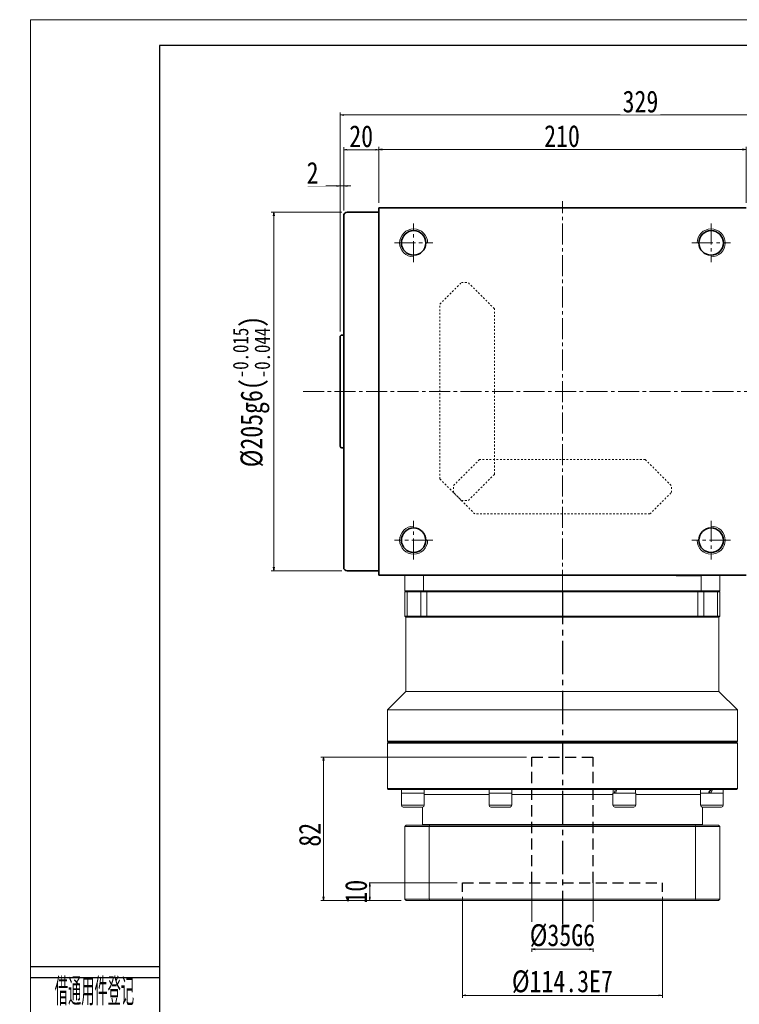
# Model space of a CAD drawing. Header units: millimetres. Extents: x 4302 to 5548, y 2160 to 3037.
# Tile 2 of 5: x 4302 to 4713, y 2474 to 3037. Entities that reach past the tile are written whole.
import ezdxf
from ezdxf.enums import TextEntityAlignment as Align

# ---------------------------------------------------------------- set-up
doc = ezdxf.new("R2010")
doc.units = ezdxf.units.MM
doc.header["$PDSIZE"] = -5
for name, pattern in [('CENTER2', [28.575, 19.05, -3.175, 3.175, -3.175]), ('DASHED2', [9.525, 6.35, -3.175]), ('点画线', [18, 12, -2, 2, -2]), ('虚线', [2, 1, -1])]:
    doc.linetypes.add(name, pattern=pattern)
doc.layers.get('0').update_dxf_attribs({"lineweight": 35})
for name, color, linetype in [('2细线层', 4, 'Continuous'), ('3中心线层', 1, 'CENTER2'), ('4虚线层', 6, 'DASHED2'), ('6文字层', 3, 'Continuous')]:
    doc.layers.add(name, color=color, linetype=linetype)
for name, color, linetype, lineweight in [('中心线层', 1, '点画线', 18), ('图框_外框线', 7, 'Continuous', 18), ('尺寸线层', 3, 'Continuous', 18), ('粗实线', 7, 'Continuous', 50), ('粗实线层', 7, 'Continuous', 35), ('虚线层', 6, '虚线', 18)]:
    doc.layers.add(name, color=color, linetype=linetype, lineweight=lineweight)
doc.styles.add('PC_TEXTSTYLE', font='ISOCP.SHX', dxfattribs={"width": 0.707, "bigfont": 'GBCBIG.SHX'})
doc.styles.add('宋体', font='SimSun.ttf', dxfattribs={"width": 0.8})
doc.dimstyles.new('A水平标注$0', dxfattribs={"dimtxt": 3.5, "dimasz": 2, "dimexe": 1.5, "dimexo": 3, "dimgap": 1.1, "dimtad": 1, "dimtoh": 1, "dimdec": 4, "dimdsep": 46, "dimtxsty": '宋体', "dimblk": 'OPEN', "dimcen": 3, "dimclrd": 3, "dimclre": 3, "dimclrt": 6, "dimadec": 0, "dimazin": 0, "dimtm": 1e-09, "dimtfac": 1, "dimtdec": 4, "dimtix": 1, "dimtmove": 0, "dimatfit": 3, "dimldrblk": 'OPEN', "dimfxl": 0, "dimlwd": 13, "dimlwe": 13, "dimarcsym": 0})

# ---------------------------------------------------------------- blocks, each defined once
blk = doc.blocks.new('_Open')
at = {"color": 0, "linetype": 'ByBlock', "lineweight": -2}
for p, q in [((-1, 0.17), (0, 0)), ((-1, -0.17), (0, 0)), ((0, 0), (-1, 0))]:
    blk.add_line(p, q, dxfattribs=at)
blk = doc.blocks.new('*X2')
at = {"layer": 'Defpoints', "color": 0, "transparency": 16777216}
for p in [(4488.73, 2926.67), (4446.8, 2721.67), (4488.73, 2721.67)]:
    blk.add_point(p, dxfattribs=at)
at = {"layer": '尺寸线层', "color": 3, "lineweight": 13, "transparency": 16777216}
for p, q in [((4485.73, 2926.67), (4445.3, 2926.67)), ((4446.8, 2924.67), (4446.8, 2723.67)), ((4485.73, 2721.67), (4445.3, 2721.67))]:
    blk.add_line(p, q, dxfattribs=at)
at = {"layer": '尺寸线层', "color": 3, "lineweight": 13, "transparency": 16777216, "xscale": 2, "yscale": 2, "zscale": 2}
for p, rotation in [((4446.8, 2926.67), 90), ((4446.8, 2721.67), 270)]:
    blk.add_blockref('_Open', p, dxfattribs=dict(at, rotation=rotation))
at = {"layer": '尺寸线层', "color": 6, "transparency": 16777216, "insert": (4433.99, 2824.17), "char_height": 12.5, "attachment_point": 5, "rotation": 90, "style": '宋体'}
blk.add_mtext('{\\A1;\\A1;%%C205g6({\\H0.707107x;\\S-0.015^ -0.044;})}', dxfattribs=at)
blk = doc.blocks.new('*X3')
at = {"layer": 'Defpoints', "color": 0, "transparency": 16777216}
for p in [(4716.73, 2962.57), (4506.73, 2929.17), (4716.73, 2929.17)]:
    blk.add_point(p, dxfattribs=at)
at = {"layer": '尺寸线层', "color": 3, "lineweight": 13, "transparency": 16777216}
for p, q in [((4506.73, 2932.17), (4506.73, 2964.07)), ((4508.73, 2962.57), (4714.73, 2962.57)), ((4716.73, 2932.17), (4716.73, 2964.07))]:
    blk.add_line(p, q, dxfattribs=at)
at = {"layer": '尺寸线层', "color": 3, "lineweight": 13, "transparency": 16777216, "xscale": 2, "yscale": 2, "zscale": 2}
for p, rotation in [((4506.73, 2962.57), 179.9999999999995), ((4716.73, 2962.57), 359.9999999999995)]:
    blk.add_blockref('_Open', p, dxfattribs=dict(at, rotation=rotation))
at = {"layer": '尺寸线层', "color": 6, "transparency": 16777216, "insert": (4611.5, 2970.19), "char_height": 12.5, "attachment_point": 5, "style": '宋体', "bg_fill": 3, "box_fill_scale": 1.1, "bg_fill_color": 257, "bg_fill_transparency": 0}
blk.add_mtext('210', dxfattribs=at)
blk = doc.blocks.new('*X4')
at = {"layer": 'Defpoints', "color": 0, "transparency": 16777216}
for p in [(4506.73, 2929.17), (4486.73, 2924.67)]:
    blk.add_point(p, dxfattribs=at)
at = {"layer": '尺寸线层', "color": 3, "lineweight": 13, "transparency": 16777216}
for p, q in [((4486.73, 2927.67), (4486.73, 2963.97)), ((4504.73, 2962.47), (4488.73, 2962.47)), ((4506.73, 2932.17), (4506.73, 2963.97))]:
    blk.add_line(p, q, dxfattribs=at)
at = {"layer": '尺寸线层', "color": 3, "lineweight": 13, "transparency": 16777216, "xscale": 2, "yscale": 2, "zscale": 2, "rotation": 180}
blk.add_blockref('_Open', (4486.73, 2962.47), dxfattribs=at)
at = {"layer": '尺寸线层', "color": 3, "lineweight": 13, "transparency": 16777216, "xscale": 2, "yscale": 2, "zscale": 2}
blk.add_blockref('_Open', (4506.73, 2962.47), dxfattribs=at)
at = {"layer": '尺寸线层', "color": 6, "transparency": 16777216, "insert": (4496.73, 2970.08), "char_height": 12.5, "attachment_point": 5, "style": '宋体', "bg_fill": 3, "box_fill_scale": 1.1, "bg_fill_color": 257, "bg_fill_transparency": 0}
blk.add_mtext('20', dxfattribs=at)
at = {"layer": 'Defpoints', "color": 0, "transparency": 16777216}
blk.add_point((4486.73, 2962.47), dxfattribs=at)
blk = doc.blocks.new('*X5')
at = {"layer": 'Defpoints', "color": 0, "transparency": 16777216}
for p in [(4484.73, 2941.71), (4486.73, 2924.67), (4484.73, 2855.42)]:
    blk.add_point(p, dxfattribs=at)
at = {"layer": '尺寸线层', "color": 3, "lineweight": 13, "transparency": 16777216}
for p, q in [((4466.2, 2941.71), (4473.23, 2941.71)), ((4473.23, 2941.71), (4482.73, 2941.71)), ((4484.73, 2858.42), (4484.73, 2943.21)), ((4486.73, 2941.71), (4484.73, 2941.71)), ((4486.73, 2927.67), (4486.73, 2943.21)), ((4488.73, 2941.71), (4490.73, 2941.71))]:
    blk.add_line(p, q, dxfattribs=at)
at = {"layer": '尺寸线层', "color": 3, "lineweight": 13, "transparency": 16777216, "xscale": 2, "yscale": 2, "zscale": 2}
blk.add_blockref('_Open', (4484.73, 2941.71), dxfattribs=at)
at = {"layer": '尺寸线层', "color": 3, "lineweight": 13, "transparency": 16777216, "xscale": 2, "yscale": 2, "zscale": 2, "rotation": 180}
blk.add_blockref('_Open', (4486.73, 2941.71), dxfattribs=at)
at = {"layer": '尺寸线层', "color": 6, "transparency": 16777216, "insert": (4468.96, 2949.25), "char_height": 12.5, "attachment_point": 5, "style": '宋体', "bg_fill": 3, "box_fill_scale": 1.1, "bg_fill_color": 257, "bg_fill_transparency": 0}
blk.add_mtext('2', dxfattribs=at)
blk = doc.blocks.new('*X6')
at = {"layer": 'Defpoints', "color": 0, "transparency": 16777216}
for p in [(4484.73, 2982.32), (4484.73, 2855.42), (4813.73, 2847.17)]:
    blk.add_point(p, dxfattribs=at)
at = {"layer": '尺寸线层', "color": 3, "lineweight": 13, "transparency": 16777216}
for p, q in [((4484.73, 2858.42), (4484.73, 2983.82)), ((4811.73, 2982.32), (4486.73, 2982.32)), ((4813.73, 2850.17), (4813.73, 2983.82))]:
    blk.add_line(p, q, dxfattribs=at)
at = {"layer": '尺寸线层', "color": 3, "lineweight": 13, "transparency": 16777216, "xscale": 2, "yscale": 2, "zscale": 2, "rotation": 180}
blk.add_blockref('_Open', (4484.73, 2982.32), dxfattribs=at)
at = {"layer": '尺寸线层', "color": 3, "lineweight": 13, "transparency": 16777216, "xscale": 2, "yscale": 2, "zscale": 2}
blk.add_blockref('_Open', (4813.73, 2982.32), dxfattribs=at)
at = {"layer": '尺寸线层', "color": 6, "transparency": 16777216, "insert": (4656.34, 2989.93), "char_height": 12.5, "attachment_point": 5, "style": '宋体', "bg_fill": 3, "box_fill_scale": 1.1, "bg_fill_color": 257, "bg_fill_transparency": 0}
blk.add_mtext('329', dxfattribs=at)
blk = doc.blocks.new('*D33')
at = {"layer": 'Defpoints', "color": 0, "transparency": 16777216}
for p in [(4554.58, 2543.17), (4501.6, 2533.17), (4522.53, 2533.17)]:
    blk.add_point(p, dxfattribs=at)
at = {"layer": '尺寸线层', "color": 3, "lineweight": 13, "transparency": 16777216}
for p, q in [((4551.58, 2543.17), (4500.1, 2543.17)), ((4501.6, 2541.17), (4501.6, 2535.17)), ((4519.53, 2533.17), (4500.1, 2533.17))]:
    blk.add_line(p, q, dxfattribs=at)
at = {"layer": '尺寸线层', "color": 3, "lineweight": 13, "transparency": 16777216, "xscale": 2, "yscale": 2, "zscale": 2}
for p, rotation in [((4501.6, 2543.17), 90), ((4501.6, 2533.17), 270)]:
    blk.add_blockref('_Open', p, dxfattribs=dict(at, rotation=rotation))
at = {"layer": '尺寸线层', "color": 6, "transparency": 16777216, "insert": (4493.85, 2538.17), "char_height": 12.5, "attachment_point": 5, "rotation": 90, "style": '宋体', "bg_fill": 3, "box_fill_scale": 1.1, "bg_fill_color": 256, "bg_fill_true_color": 13158600, "bg_fill_transparency": 0}
blk.add_mtext('10', dxfattribs=at)
blk = doc.blocks.new('*D34')
at = {"layer": 'Defpoints', "color": 0, "transparency": 16777216}
for p in [(4594.23, 2615.17), (4475.2, 2533.17), (4522.53, 2533.17)]:
    blk.add_point(p, dxfattribs=at)
at = {"layer": '尺寸线层', "color": 3, "lineweight": 13, "transparency": 16777216}
for p, q in [((4591.23, 2615.17), (4473.7, 2615.17)), ((4475.2, 2613.17), (4475.2, 2535.17)), ((4519.53, 2533.17), (4473.7, 2533.17))]:
    blk.add_line(p, q, dxfattribs=at)
at = {"layer": '尺寸线层', "color": 3, "lineweight": 13, "transparency": 16777216, "xscale": 2, "yscale": 2, "zscale": 2}
for p, rotation in [((4475.2, 2615.17), 90), ((4475.2, 2533.17), 270)]:
    blk.add_blockref('_Open', p, dxfattribs=dict(at, rotation=rotation))
at = {"layer": '尺寸线层', "color": 6, "transparency": 16777216, "insert": (4467.45, 2570.74), "char_height": 12.5, "attachment_point": 5, "rotation": 90, "style": '宋体', "bg_fill": 3, "box_fill_scale": 1.1, "bg_fill_color": 256, "bg_fill_true_color": 13158600, "bg_fill_transparency": 0}
blk.add_mtext('82', dxfattribs=at)
blk = doc.blocks.new('*D35')
at = {"layer": 'Defpoints', "color": 0, "transparency": 16777216}
for p in [(4554.58, 2538.17), (4668.88, 2538.17), (4668.88, 2478.92)]:
    blk.add_point(p, dxfattribs=at)
at = {"layer": '尺寸线层', "color": 3, "lineweight": 13, "transparency": 16777216}
for p, q in [((4554.58, 2535.17), (4554.58, 2477.42)), ((4668.88, 2535.17), (4668.88, 2477.42)), ((4556.58, 2478.92), (4666.88, 2478.92))]:
    blk.add_line(p, q, dxfattribs=at)
at = {"layer": '尺寸线层', "color": 3, "lineweight": 13, "transparency": 16777216, "xscale": 2, "yscale": 2, "zscale": 2, "rotation": 180}
blk.add_blockref('_Open', (4554.58, 2478.92), dxfattribs=at)
at = {"layer": '尺寸线层', "color": 3, "lineweight": 13, "transparency": 16777216, "xscale": 2, "yscale": 2, "zscale": 2}
blk.add_blockref('_Open', (4668.88, 2478.92), dxfattribs=at)
at = {"layer": '尺寸线层', "color": 6, "transparency": 16777216, "insert": (4611.73, 2486.67), "char_height": 12.5, "attachment_point": 5, "style": '宋体', "bg_fill": 3, "box_fill_scale": 1.1, "bg_fill_color": 256, "bg_fill_true_color": 13158600, "bg_fill_transparency": 0}
blk.add_mtext('{%%c114.3}{}{E7}', dxfattribs=at)
blk = doc.blocks.new('*D36')
at = {"layer": 'Defpoints', "color": 0, "transparency": 16777216}
for p in [(4594.23, 2546.17), (4629.23, 2546.17)]:
    blk.add_point(p, dxfattribs=at)
at = {"layer": '尺寸线层', "color": 3, "lineweight": 13, "transparency": 16777216}
for p, q in [((4594.23, 2543.17), (4594.23, 2503.82)), ((4629.23, 2543.17), (4629.23, 2503.82)), ((4596.23, 2505.32), (4627.23, 2505.32))]:
    blk.add_line(p, q, dxfattribs=at)
at = {"layer": '尺寸线层', "color": 3, "lineweight": 13, "transparency": 16777216, "xscale": 2, "yscale": 2, "zscale": 2, "rotation": 180}
blk.add_blockref('_Open', (4594.23, 2505.32), dxfattribs=at)
at = {"layer": '尺寸线层', "color": 3, "lineweight": 13, "transparency": 16777216, "xscale": 2, "yscale": 2, "zscale": 2}
blk.add_blockref('_Open', (4629.23, 2505.32), dxfattribs=at)
at = {"layer": '尺寸线层', "color": 6, "transparency": 16777216, "insert": (4611.73, 2513.07), "char_height": 12.5, "attachment_point": 5, "style": '宋体', "bg_fill": 3, "box_fill_scale": 1.1, "bg_fill_color": 256, "bg_fill_true_color": 13158600, "bg_fill_transparency": 0}
blk.add_mtext('{%%c35}{}{G6}', dxfattribs=at)
at = {"layer": 'Defpoints', "color": 0, "transparency": 16777216}
blk.add_point((4629.23, 2505.32), dxfattribs=at)

msp = doc.modelspace()

# ---------------------------------------------------------------- linework, layer by layer
at = {"color": 7, "linetype": 'Continuous', "lineweight": 15}
for p, q in [((4521.72708, 2719.16936), (4521.72708, 2710.16936)), ((4532.35454, 2710.16936), (4532.35454, 2719.16936)), ((4691.09962, 2719.16936), (4691.09962, 2710.16936)), ((4701.72708, 2710.16936), (4701.72708, 2719.16936)), ((4521.72707, 2709.66936), (4522.22708, 2710.16936)), ((4521.72707, 2709.66936), (4523.03143, 2709.66936)), ((4521.72707, 2709.66936), (4521.72707, 2695.66936)), ((4521.72708, 2710.16936), (4532.35454, 2710.16936)), ((4523.40099, 2710.16936), (4522.22708, 2710.16936)), ((4523.03143, 2709.66936), (4523.40099, 2710.16936)), ((4523.03143, 2709.66936), (4530.8996, 2709.66936)), ((4523.03143, 2695.66936), (4523.03143, 2709.66936)), ((4531.23638, 2710.16936), (4523.40099, 2710.16936)), ((4530.8996, 2709.66936), (4531.23638, 2710.16936)), ((4530.8996, 2709.66936), (4534.26741, 2709.66936)), ((4530.8996, 2709.66936), (4530.8996, 2695.66936)), ((4534.26741, 2710.16936), (4531.23638, 2710.16936)), ((4611.72708, 2710.16936), (4532.35454, 2710.16936)), ((4611.72708, 2710.16936), (4532.35454, 2710.16936)), ((4611.72707, 2710.16936), (4532.35454, 2710.16936)), ((4534.26741, 2709.66936), (4534.26741, 2710.16936)), ((4689.18674, 2710.16936), (4534.26741, 2710.16936)), ((4534.26741, 2709.66936), (4689.18674, 2709.66936)), ((4534.26741, 2695.66936), (4534.26741, 2709.66936)), ((4691.09961, 2710.16936), (4611.72707, 2710.16936)), ((4691.09962, 2710.16936), (4611.72708, 2710.16936)), ((4691.09962, 2710.16936), (4611.72708, 2710.16936)), ((4692.21777, 2710.16936), (4689.18674, 2710.16936)), ((4689.18674, 2709.66936), (4689.18674, 2710.16936)), ((4689.18674, 2709.66936), (4692.55455, 2709.66936)), ((4689.18674, 2709.66936), (4689.18674, 2695.66936)), ((4691.09962, 2710.16936), (4701.72708, 2710.16936)), ((4692.55455, 2709.66936), (4692.21777, 2710.16936)), ((4700.05316, 2710.16936), (4692.21777, 2710.16936)), ((4692.55455, 2695.66936), (4692.55455, 2709.66936)), ((4692.55455, 2709.66936), (4700.42273, 2709.66936)), ((4700.42273, 2709.66936), (4700.05316, 2710.16936)), ((4701.22707, 2710.16936), (4700.05316, 2710.16936)), ((4700.42273, 2709.66936), (4700.42273, 2695.66936)), ((4700.42273, 2709.66936), (4701.72707, 2709.66936)), ((4701.22707, 2710.16936), (4701.72707, 2709.66936)), ((4701.72707, 2695.66936), (4701.72707, 2709.66936)), ((4523.03143, 2695.66936), (4521.72707, 2695.66936)), ((4522.22708, 2695.16936), (4521.72707, 2695.66936)), ((4522.22708, 2652.66936), (4522.22708, 2695.16936)), ((4522.22708, 2695.16936), (4523.40099, 2695.16936)), ((4530.8996, 2695.66936), (4523.03143, 2695.66936)), ((4523.40099, 2695.16936), (4523.03143, 2695.66936)), ((4523.40099, 2695.16936), (4531.23638, 2695.16936)), ((4534.26741, 2695.66936), (4530.8996, 2695.66936)), ((4531.23638, 2695.16936), (4530.8996, 2695.66936)), ((4531.23638, 2695.16936), (4534.26741, 2695.16936)), ((4689.18674, 2695.66936), (4534.26741, 2695.66936)), ((4534.26741, 2695.16936), (4534.26741, 2695.66936)), ((4534.26741, 2695.16936), (4611.72708, 2695.16936)), ((4611.72708, 2695.16936), (4689.18674, 2695.16936)), ((4692.55455, 2695.66936), (4689.18674, 2695.66936)), ((4689.18674, 2695.16936), (4689.18674, 2695.66936)), ((4689.18674, 2695.16936), (4692.21777, 2695.16936)), ((4692.21777, 2695.16936), (4692.55455, 2695.66936)), ((4692.21777, 2695.16936), (4700.05316, 2695.16936)), ((4700.42273, 2695.66936), (4692.55455, 2695.66936)), ((4700.05316, 2695.16936), (4700.42273, 2695.66936)), ((4700.05316, 2695.16936), (4701.22707, 2695.16936)), ((4701.72707, 2695.66936), (4700.42273, 2695.66936)), ((4701.72707, 2695.66936), (4701.22707, 2695.16936)), ((4701.22707, 2695.16936), (4701.22707, 2652.66936)), ((4511.72708, 2642.16936), (4522.22708, 2652.66936)), ((4701.22707, 2652.66936), (4522.22708, 2652.66936)), ((4701.22707, 2652.66936), (4711.72708, 2642.16936)), ((4511.72708, 2624.16936), (4511.72708, 2642.16936)), ((4711.72708, 2642.16936), (4511.72708, 2642.16936)), ((4711.72708, 2642.16936), (4711.72708, 2624.16936)), ((4512.22708, 2623.66936), (4511.72708, 2624.16936)), ((4611.72708, 2624.16936), (4511.72708, 2624.16936)), ((4511.72708, 2623.16936), (4512.22708, 2623.66936)), ((4611.72708, 2623.66936), (4512.22708, 2623.66936)), ((4711.72708, 2624.16936), (4611.72708, 2624.16936)), ((4711.22708, 2623.66936), (4611.72708, 2623.66936)), ((4711.72708, 2624.16936), (4711.22708, 2623.66936)), ((4711.22708, 2623.66936), (4711.72708, 2623.16936)), ((4511.72708, 2597.16936), (4511.72708, 2623.16936)), ((4511.72708, 2623.16936), (4611.72708, 2623.16936)), ((4611.72708, 2623.16936), (4711.72708, 2623.16936)), ((4711.72708, 2623.16936), (4711.72708, 2597.16936)), ((4512.22708, 2596.66936), (4511.72708, 2597.16936)), ((4711.72708, 2597.16936), (4511.72708, 2597.16936)), ((4512.22708, 2596.66936), (4711.22708, 2596.66936)), ((4519.82822, 2594.56936), (4519.82822, 2596.66936)), ((4532.70822, 2596.66936), (4532.70822, 2594.56936)), ((4569.88886, 2594.56936), (4569.88886, 2595.94317)), ((4582.76886, 2596.66936), (4582.76886, 2594.56936)), ((4640.68529, 2594.56936), (4640.68529, 2596.66936)), ((4653.56529, 2596.66936), (4653.56529, 2594.56936)), ((4690.74593, 2594.56936), (4690.74593, 2596.66936)), ((4703.62594, 2596.66936), (4703.62594, 2594.56936)), ((4711.72708, 2597.16936), (4711.22708, 2596.66936)), ((4519.76822, 2587.56936), (4519.76822, 2594.56936)), ((4527.95054, 2594.56936), (4519.76822, 2594.56936)), ((4532.76822, 2594.56936), (4527.95054, 2594.56936)), ((4532.76822, 2594.56936), (4532.76822, 2587.56936)), ((4569.82886, 2587.56936), (4569.82886, 2594.56936)), ((4581.95802, 2594.56936), (4569.82886, 2594.56936)), ((4582.82886, 2594.56936), (4581.95802, 2594.56936)), ((4582.82886, 2594.56936), (4582.82886, 2587.56936)), ((4640.6253, 2587.56936), (4640.6253, 2594.56936)), ((4653.6253, 2594.56936), (4640.6253, 2594.56936)), ((4653.6253, 2594.56936), (4653.6253, 2587.56936)), ((4690.68593, 2587.56936), (4690.68593, 2594.56936)), ((4703.68594, 2594.56936), (4690.68593, 2594.56936)), ((4703.68594, 2594.56936), (4703.68594, 2587.56936)), ((4520.76822, 2586.56936), (4527.69173, 2586.56936)), ((4527.69173, 2586.56936), (4531.76822, 2586.56936)), ((4531.72708, 2576.66936), (4531.72708, 2586.56936)), ((4570.82886, 2586.56936), (4581.092, 2586.56936)), ((4581.092, 2586.56936), (4581.82886, 2586.56936)), ((4641.62529, 2586.56936), (4652.62529, 2586.56936)), ((4691.68593, 2586.56936), (4702.68593, 2586.56936)), ((4691.72708, 2586.56936), (4691.72708, 2576.66936)), ((4521.72708, 2575.36936), (4522.52708, 2576.16936)), ((4521.72708, 2575.36936), (4535.63339, 2575.36936)), ((4521.72708, 2533.96937), (4521.72708, 2575.36936)), ((4535.9125, 2576.16936), (4522.52708, 2576.16936)), ((4532.22708, 2576.16936), (4531.72708, 2576.66936)), ((4691.72708, 2576.66936), (4531.72708, 2576.66936)), ((4535.63339, 2575.36936), (4535.9125, 2576.16936)), ((4535.63339, 2575.36936), (4535.63339, 2533.96937)), ((4535.63339, 2575.36936), (4687.82077, 2575.36936)), ((4687.54165, 2576.16936), (4535.9125, 2576.16936)), ((4687.82077, 2575.36936), (4687.54165, 2576.16936)), ((4700.92707, 2576.16936), (4687.54165, 2576.16936)), ((4687.82077, 2533.96937), (4687.82077, 2575.36936)), ((4687.82077, 2575.36936), (4701.72708, 2575.36936)), ((4691.72708, 2576.66936), (4691.22708, 2576.16936)), ((4700.92707, 2576.16936), (4701.72708, 2575.36936)), ((4701.72708, 2575.36936), (4701.72708, 2533.96937)), ((4535.63339, 2533.96937), (4521.72708, 2533.96937)), ((4521.72708, 2533.96937), (4522.52708, 2533.16935)), ((4687.82077, 2533.96937), (4535.63339, 2533.96937)), ((4535.9125, 2533.16935), (4535.63339, 2533.96937)), ((4687.54165, 2533.16935), (4687.82077, 2533.96937)), ((4701.72708, 2533.96937), (4687.82077, 2533.96937)), ((4700.92707, 2533.16935), (4701.72708, 2533.96937)), ((4522.52708, 2533.16935), (4535.9125, 2533.16935)), ((4535.9125, 2533.16935), (4687.54165, 2533.16935)), ((4687.54165, 2533.16935), (4700.92707, 2533.16935))]:
    msp.add_line(p, q, dxfattribs=at)
at = {"color": 8, "linetype": 'Continuous', "lineweight": 15}
for p, q in [((4532.76822, 2593.66936), (4569.82886, 2593.66936)), ((4582.82886, 2593.66936), (4640.6253, 2593.66936)), ((4653.6253, 2593.66936), (4690.68593, 2593.66936)), ((4527.95054, 2587.56936), (4519.76822, 2587.56936)), ((4532.76822, 2587.56936), (4527.95054, 2587.56936)), ((4581.95802, 2587.56936), (4569.82886, 2587.56936)), ((4582.82886, 2587.56936), (4581.95802, 2587.56936)), ((4653.6253, 2587.56936), (4640.6253, 2587.56936)), ((4703.68594, 2587.56936), (4690.68593, 2587.56936))]:
    msp.add_line(p, q, dxfattribs=at)
at = {"color": 7, "linetype": 'Continuous', "lineweight": 15}
for centre, start, end in [((4520.76822, 2587.56936), 180, 270), ((4531.76822, 2587.56936), 270, 0), ((4570.82886, 2587.56936), 180, 270), ((4581.82886, 2587.56936), 270, 0), ((4641.62529, 2587.56936), 180, 270), ((4652.62529, 2587.56936), 270, 0), ((4691.68593, 2587.56936), 180, 270), ((4702.68593, 2587.56936), 270, 0)]:
    msp.add_arc(centre, 1, start, end, dxfattribs=at)
at = {"color": 7, "linetype": 'Continuous', "lineweight": 15, "extrusion": (0, 0, -1)}
for centre, major_axis, ratio, start_param, end_param in [((4576.32886, 2594.56936), (-1.17441, 11.13439), 0.568689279, 4.895776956, 4.961696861), ((4647.12529, 2596.66936), (4.75706, 10.99516), 0.394806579, 4.353811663, 4.543208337), ((4647.12529, 2594.56936), (4.75706, 10.99516), 0.394806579, 4.543208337, 4.732605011), ((4697.18593, 2596.66936), (6.41233, 11.14913), 0.053483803, 4.492241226, 4.6816379), ((4697.18593, 2596.66936), (4.32136, 7.51355), 0.053483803, 4.398507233, 4.6816379), ((4697.18593, 2594.56936), (6.41233, 11.14913), 0.053483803, 4.6816379, 4.871034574)]:
    msp.add_ellipse(centre, major_axis=major_axis, ratio=ratio, start_param=start_param, end_param=end_param, dxfattribs=at)
at = {"layer": '2细线层'}
for p, q in [((4307.8569, 2495.49906), (4381.51933, 2495.49906)), ((4307.8569, 2489.20625), (4381.51933, 2489.20625))]:
    msp.add_line(p, q, dxfattribs=at)
at = {"layer": '4虚线层'}
for p, q in [((4594.22707, 2615.16802), (4629.22707, 2615.16802)), ((4594.22707, 2543.16802), (4594.22707, 2615.16802)), ((4629.22707, 2543.16802), (4629.22707, 2615.16802)), ((4554.57708, 2543.16802), (4668.87708, 2543.16802)), ((4554.57708, 2538.16802), (4554.57708, 2543.16802)), ((4668.87708, 2538.16802), (4668.87708, 2543.16802))]:
    msp.add_line(p, q, dxfattribs=at)
at = {"layer": '中心线层'}
for p, q in [((4463.53667, 2824.16936), (4817.97708, 2824.16936)), ((4526.72708, 2728.16936), (4526.72708, 2750.16936)), ((4696.72708, 2750.16936), (4696.72708, 2728.16936)), ((4537.72708, 2739.16936), (4515.72708, 2739.16936)), ((4707.72708, 2739.16936), (4685.72708, 2739.16936))]:
    msp.add_line(p, q, dxfattribs=at)
at = {"layer": '粗实线', "lineweight": 40}
msp.add_line((4676.72715, 2719.16936), (4690.72715, 2719.16936), dxfattribs=at)
at = {"layer": '粗实线层'}
for p, q in [((4506.72708, 2719.16936), (4506.72708, 2929.16936)), ((4506.72708, 2929.16936), (4716.72708, 2929.16936)), ((4486.72708, 2924.66936), (4486.72708, 2723.66936)), ((4506.72708, 2926.66936), (4488.72708, 2926.66936)), ((4484.72708, 2792.91936), (4484.72708, 2855.41936)), ((4486.72708, 2791.91936), (4485.72708, 2791.91936)), ((4506.72708, 2721.66936), (4488.72708, 2721.66936)), ((4716.72708, 2719.16936), (4506.72708, 2719.16936))]:
    msp.add_line(p, q, dxfattribs=at)
for centre in [(4526.72708, 2739.16936), (4696.72708, 2739.16936)]:
    msp.add_circle(centre, 7, dxfattribs=at)
for centre, radius, start, end in [((4488.72708, 2924.66936), 2, 90, 180), ((4485.72708, 2792.91936), 1, 180, 270), ((4488.72708, 2723.66936), 2, 180, 270)]:
    msp.add_arc(centre, radius, start, end, dxfattribs=at)
at = {"layer": '粗实线层', "lineweight": 18}
for centre, start, end in [((4526.72708, 2739.16936), 90, 0), ((4696.72708, 2739.16936), 180, 90)]:
    msp.add_arc(centre, 8, start, end, dxfattribs=at)
at = {"layer": '虚线层'}
for p, q in [((4564.3718, 2785.29936), (4549.42708, 2770.35464)), ((4659.08236, 2785.29936), (4564.3718, 2785.29936)), ((4659.08236, 2785.29936), (4674.02708, 2770.35464)), ((4572.85708, 2776.81408), (4557.91236, 2761.86936)), ((4541.72708, 2774.16936), (4554.02708, 2761.86936)), ((4549.42708, 2766.46936), (4549.42708, 2770.35464)), ((4674.02708, 2766.46936), (4674.02708, 2770.35464)), ((4561.72708, 2754.16936), (4549.42708, 2766.46936)), ((4661.72708, 2754.16936), (4674.02708, 2766.46936)), ((4554.02708, 2761.86936), (4557.91236, 2761.86936)), ((4661.72708, 2754.16936), (4561.72708, 2754.16936))]:
    msp.add_line(p, q, dxfattribs=at)

# ---------------------------------------------------------------- texts
at = {"layer": '6文字层', "color": 3, "style": 'PC_TEXTSTYLE', "width": 0.667}
msp.add_text('借通用件登记', height=15.732033, dxfattribs=at).set_placement((4344.28867, 2481.75739), align=Align.MIDDLE)

# ---------------------------------------------------------------- dimensions: what is measured, and where the dimension line sits
at = {"layer": '尺寸线层'}
dim = msp.add_linear_dim(base=(4446.79585, 2721.66936), p1=(4488.72708, 2926.66936), p2=(4488.72708, 2721.66936), angle=270, text='{\\A1;\\A1;%%C205g6({\\H0.707107x;\\S-0.015^ -0.044;})}', dimstyle='A水平标注$0', override={"dimtxt": 12.5, "dimgap": 1.5, "dimdec": 1, "dimpost": '<>', "dimblk": 'Open', "dimtp": -0.015, "dimtm": 0.044, "dimtdec": 3, "dimtvp": 0.1, "dimtfill": 0, "dimtfillclr": 256, "dimtzin": 8}, dxfattribs=at)
dim.commit()
dim.dimension.update_dxf_attribs({"geometry": '*X2', "text_midpoint": (4446.79585, 2824.16936), "dimtype": 160})

# ---------------------------------------------------------------- next in the draw order: dimensions: what is measured, and where the dimension line sits
dim = msp.add_linear_dim(base=(4716.72708, 2962.57491), p1=(4506.72708, 2929.16936), p2=(4716.72708, 2929.16936), dimstyle='A水平标注$0', override={"dimtxt": 12.5, "dimgap": 1.5, "dimdec": 1, "dimpost": '<>', "dimblk": 'Open', "dimtvp": 0.1, "dimtfill": 1, "dimtfillclr": 256}, dxfattribs=at)
dim.commit()
dim.dimension.update_dxf_attribs({"geometry": '*X3', "text_midpoint": (4611.50404, 2962.57491), "dimtype": 160})

# ---------------------------------------------------------------- next in the draw order: dimensions: what is measured, and where the dimension line sits
dim = msp.add_linear_dim(base=(4486.72708, 2962.46737), p1=(4506.72708, 2929.16936), p2=(4486.72708, 2924.66936), dimstyle='A水平标注$0', override={"dimtxt": 12.5, "dimgap": 1.5, "dimdec": 1, "dimpost": '<>', "dimblk": 'Open', "dimtvp": 0.1, "dimtfill": 1, "dimtfillclr": 256}, dxfattribs=at)
dim.commit()
dim.dimension.update_dxf_attribs({"geometry": '*X4', "text_midpoint": (4496.72708, 2962.46737), "dimtype": 160})

# ---------------------------------------------------------------- next in the draw order: dimensions: what is measured, and where the dimension line sits
dim = msp.add_linear_dim(base=(4484.72708, 2941.70621), p1=(4486.72708, 2924.66936), p2=(4484.72708, 2855.41936), dimstyle='A水平标注$0', override={"dimtxt": 12.5, "dimgap": 1.5, "dimdec": 1, "dimpost": '<>', "dimblk": 'Open', "dimtvp": 0.1, "dimtfill": 1, "dimtfillclr": 256}, dxfattribs=at)
dim.commit()
dim.dimension.update_dxf_attribs({"geometry": '*X5', "text_midpoint": (4468.96466, 2941.70621), "dimtype": 160})

# ---------------------------------------------------------------- next in the draw order: dimensions: what is measured, and where the dimension line sits
dim = msp.add_linear_dim(base=(4484.72708, 2982.31987), p1=(4813.72708, 2847.16936), p2=(4484.72708, 2855.41936), dimstyle='A水平标注$0', override={"dimtxt": 12.5, "dimgap": 1.5, "dimdec": 1, "dimpost": '<>', "dimblk": 'Open', "dimtvp": 0.1, "dimtfill": 1, "dimtfillclr": 256}, dxfattribs=at)
dim.commit()
dim.dimension.update_dxf_attribs({"geometry": '*X6', "text_midpoint": (4656.34406, 2982.31987), "dimtype": 160})

# ---------------------------------------------------------------- next in the draw order: linework, layer by layer
at = {"layer": '中心线层', "lineweight": 0}
msp.add_line((4611.72707, 2710.16936), (4611.72707, 2932.9809), dxfattribs=at)
at = {"layer": '中心线层'}
for p, q in [((4526.72708, 2898.16936), (4526.72708, 2920.16936)), ((4696.72708, 2920.16936), (4696.72708, 2898.16936)), ((4515.72708, 2909.16936), (4537.72708, 2909.16936)), ((4685.72708, 2909.16936), (4707.72708, 2909.16936))]:
    msp.add_line(p, q, dxfattribs=at)
at = {"layer": '图框_外框线', "color": 3}
msp.add_lwpolyline([(4307.69764, 2159.80125), (5547.90201, 2159.80125), (5547.90201, 3036.80291), (4307.69764, 3036.80291)], close=True, dxfattribs=at)
at = {"layer": '图框_外框线', "color": 3, "lineweight": 25}
msp.add_lwpolyline([(4381.51933, 2174.56559), (5533.13767, 2174.56559), (5533.13767, 3022.03857), (4381.51933, 3022.03857)], close=True, dxfattribs=at)
at = {"layer": '粗实线层'}
msp.add_line((4486.72708, 2856.41936), (4485.72708, 2856.41936), dxfattribs=at)
for centre in [(4526.72708, 2909.16936), (4696.72708, 2909.16936)]:
    msp.add_circle(centre, 7, dxfattribs=at)
at = {"layer": '粗实线层', "lineweight": 18}
for centre, start, end in [((4526.72708, 2909.16936), 0, 270), ((4696.72708, 2909.16936), 270, 180)]:
    msp.add_arc(centre, 8, start, end, dxfattribs=at)
at = {"layer": '粗实线层'}
msp.add_arc((4485.72708, 2855.41936), 1, 90.0000003, 180.0000003, dxfattribs=at)
at = {"layer": '虚线层'}
for p, q in [((4541.72708, 2874.16936), (4554.02708, 2886.46936)), ((4554.02708, 2886.46936), (4557.91236, 2886.46936)), ((4572.85708, 2871.52464), (4557.91236, 2886.46936)), ((4541.72708, 2774.16936), (4541.72708, 2874.16936)), ((4572.85708, 2776.81408), (4572.85708, 2871.52464))]:
    msp.add_line(p, q, dxfattribs=at)

# ---------------------------------------------------------------- next in the draw order: dimensions: what is measured, and where the dimension line sits
at = {"layer": '尺寸线层'}
dim = msp.add_linear_dim(base=(4501.60453, 2533.16935), p1=(4554.57708, 2543.16802), p2=(4522.52708, 2533.16935), angle=90, dimstyle='A水平标注$0', override={"dimtxt": 12.5, "dimgap": 1.5, "dimtad": 1, "dimdec": 1, "dimlfac": 1, "dimpost": '<>', "dimblk": 'Open', "dimse1": 0, "dimse2": 0, "dimsd1": 0, "dimsd2": 0, "dimtofl": 1, "dimtvp": 0.1, "dimtfill": 1, "dimtfillclr": 256}, dxfattribs=at)
dim.commit()
dim.dimension.update_dxf_attribs({"geometry": '*D33', "text_midpoint": (4501.60453, 2538.16869), "dimtype": 160})

# ---------------------------------------------------------------- next in the draw order: dimensions: what is measured, and where the dimension line sits
dim = msp.add_linear_dim(base=(4475.19904, 2533.16935), p1=(4594.22707, 2615.16802), p2=(4522.52708, 2533.16935), angle=90, dimstyle='A水平标注$0', override={"dimtxt": 12.5, "dimgap": 1.5, "dimdec": 1, "dimpost": '<>', "dimblk": 'Open', "dimtvp": 0.1, "dimtfill": 1, "dimtfillclr": 256}, dxfattribs=at)
dim.commit()
dim.dimension.update_dxf_attribs({"geometry": '*D34', "text_midpoint": (4475.19904, 2570.74009), "dimtype": 160})

# ---------------------------------------------------------------- next in the draw order: dimensions: what is measured, and where the dimension line sits
dim = msp.add_linear_dim(base=(4668.87708, 2478.92244), p1=(4554.57708, 2538.16802), p2=(4668.87708, 2538.16802), text='{%%c<>}{}{E7}', dimstyle='A水平标注$0', override={"dimtxt": 12.5, "dimgap": 1.5, "dimblk": 'Open', "dimtfill": 1, "dimtfillclr": 256}, dxfattribs=at)
dim.commit()
dim.dimension.update_dxf_attribs({"geometry": '*D35', "text_midpoint": (4611.72707, 2478.92244), "dimtype": 160})

# ---------------------------------------------------------------- next in the draw order: dimensions: what is measured, and where the dimension line sits
dim = msp.add_linear_dim(base=(4629.22707, 2505.31614), p1=(4594.22707, 2546.16802), p2=(4629.22707, 2546.16802), text='{%%c<>}{}{G6}', dimstyle='A水平标注$0', override={"dimtxt": 12.5, "dimgap": 1.5, "dimblk": 'Open', "dimtfill": 1, "dimtfillclr": 256}, dxfattribs=at)
dim.commit()
dim.dimension.update_dxf_attribs({"geometry": '*D36', "text_midpoint": (4611.72707, 2505.31614), "dimtype": 160})

# ---------------------------------------------------------------- next in the draw order: linework, layer by layer
at = {"layer": '3中心线层'}
msp.add_line((4611.72708, 2710.16936), (4611.72708, 2509.85407), dxfattribs=at)

doc.saveas('drawing.dxf')
